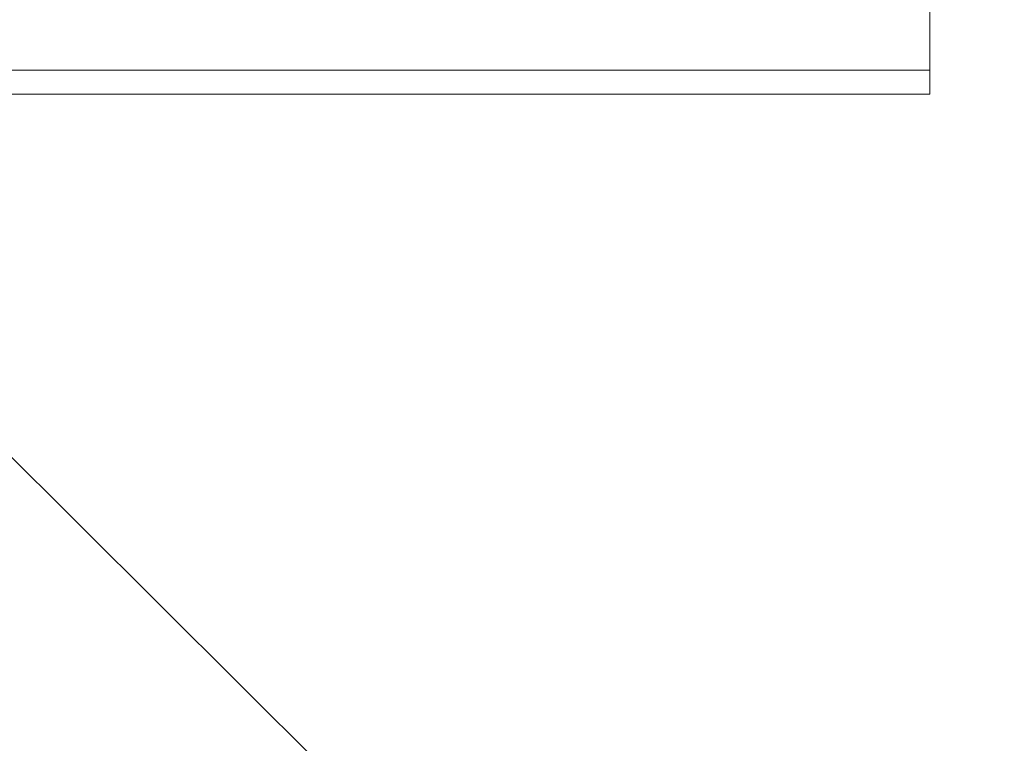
# Model space of a CAD drawing. Header units: inches. Extents: x 201967 to 338763, y -32705 to 30884.
# Tile 48 of 236: x 319913 to 319954, y -10849 to -10819. Entities that reach past the tile are written whole.
import ezdxf

# ---------------------------------------------------------------- set-up
doc = ezdxf.new("R2010")
doc.units = ezdxf.units.IN
doc.header["$MEASUREMENT"] = 0
for name, color, linetype, lineweight in [('01 a1 KONSTRUKCJA żelebet', 200, 'Continuous', 53), ('01h3 KONSTRUKCJA pozycje słupy', 252, 'Continuous', 13), ('GABARYT05', 7, 'Continuous', 40), ('KRESKOWANIE-URWANIE', 3, 'Continuous', 13)]:
    doc.layers.add(name, color=color, linetype=linetype, lineweight=lineweight)
doc.styles.add('RomanS', font='romans.shx')
doc.dimstyles.new('DIM100txt12', dxfattribs={"dimtxt": 12, "dimasz": 1.05, "dimexe": 0, "dimexo": 8, "dimgap": 4, "dimtad": 1, "dimdec": 7, "dimrnd": 0.5, "dimdsep": 46, "dimtxsty": 'RomanS', "dimblk1": 'DIM', "dimblk2": 'DIM', "dimsah": 1, "dimcen": 0.09, "dimse1": 1, "dimse2": 1, "dimclrt": 256, "dimadec": 1, "dimazin": 0, "dimtfac": 1, "dimtdec": 7, "dimtix": 1, "dimtofl": 0, "dimtmove": 2, "dimatfit": 3, "dimfxl": 1, "dimtolj": 1, "dimtzin": 0, "dimarcsym": 0})

# ---------------------------------------------------------------- blocks, each defined once
blk = doc.blocks.new('2 ATDo 1100 i')
at = {"layer": 'KRESKOWANIE-URWANIE'}
for p, q in [((-1731.5, 210), (0, 210)), ((-1731.5, 120), (-1731.5, 210)), ((-1731.5, 200), (0, 200))]:
    blk.add_line(p, q, dxfattribs=at)
blk = doc.blocks.new('1 szyb FIFT B160AF')
at = {"layer": 'GABARYT05', "xscale": 0.1, "yscale": 0.1, "zscale": 0.1, "rotation": 180}
blk.add_blockref('2 ATDo 1100 i', (30.809, 291.5), dxfattribs=at)
blk = doc.blocks.new('DIM')
for p, q in [((0, -13), (0, 13)), ((8, 0), (-8, 0))]:
    blk.add_line(p, q)
at = {"const_width": 1.7143}
blk.add_lwpolyline([(5.7143, 5.7143), (-5.7143, -5.7143)], dxfattribs=at)

msp = doc.modelspace()

# ---------------------------------------------------------------- block references
at = {"layer": '01 a1 KONSTRUKCJA żelebet'}
msp.add_blockref('1 szyb FIFT B160AF', (319746.638, -11092.841), dxfattribs=at)

# ---------------------------------------------------------------- leaders
at = {"layer": '01h3 KONSTRUKCJA pozycje słupy'}
msp.add_leader([(319973.48, -10897.906), (319817.488, -10742.775)], dimstyle='DIM100txt12', override={"dimasz": 8, "dimgap": 4, "dimtad": 1}, dxfattribs=at)

doc.saveas('drawing.dxf')
